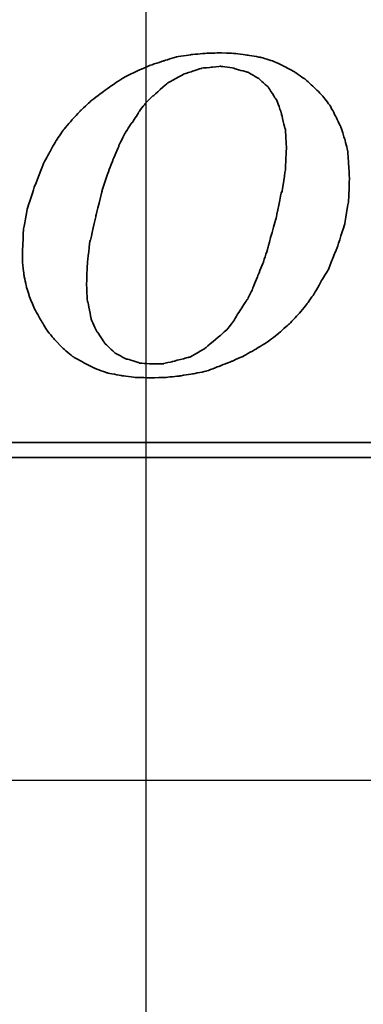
# Model space of a CAD drawing. Header units: millimetres. Extents: x -257 to 3135, y -1556 to 860.
# Tile 192 of 256: x 68.46 to 73.01, y -749.21 to -736.2. Entities that reach past the tile are written whole.
import ezdxf
from ezdxf.lldxf.tags import DXFTag

# ---------------------------------------------------------------- set-up
doc = ezdxf.new("R2010")
doc.units = ezdxf.units.MM
doc.layers.get('0').update_dxf_attribs({"linetype": 'CONTINUOUS'})
doc.layers.add('DIM', color=4, linetype='CONTINUOUS')
doc.layers.add('layer 1', color=7, linetype='CONTINUOUS')
tags = doc.linetypes.add('DASHED', pattern=[25.72, 12.86, -12.86]).pattern_tags.tags
tags[6:7] = [DXFTag(74, 4), DXFTag(75, 0), DXFTag(340, '0'), DXFTag(46, 0.0), DXFTag(50, 0.0), DXFTag(44, 0.0), DXFTag(45, 0.0)]
tags[4:5] = [DXFTag(74, 4), DXFTag(75, 0), DXFTag(340, '0'), DXFTag(46, 0.0), DXFTag(50, 0.0), DXFTag(44, 0.0), DXFTag(45, 0.0)]

# ---------------------------------------------------------------- blocks, each defined once
blk = doc.blocks.new('TBI MOTION logo(完整正式版)')
at = {"layer": 'layer 1', "color": 22, "lineweight": 35}
for points, knots in [([(35.79625, -6.98375), (35.79625, -6.98375), (36.23125, -7.43875), (36.23125, -7.43875), (36.23125, -7.43875), (36.23125, -7.43875), (36.75625, -7.87125), (36.75625, -7.87125), (36.75625, -7.87125), (36.75625, -7.87125), (37.33125, -8.20375), (37.33125, -8.20375), (37.33125, -8.20375), (37.33125, -8.20375), (37.95625, -8.51875), (37.95625, -8.51875), (37.95625, -8.51875), (37.95625, -8.51875), (38.62625, -8.75875), (38.62625, -8.75875), (38.62625, -8.75875), (38.62625, -8.75875), (39.37125, -8.90375), (39.37125, -8.90375), (39.37125, -8.90375), (39.37125, -8.90375), (40.14125, -8.99875), (40.14125, -8.99875), (40.14125, -8.99875), (40.14125, -8.99875), (41.02625, -9.02375), (41.02625, -9.02375), (41.02625, -9.02375), (41.02625, -9.02375), (41.74625, -8.99875), (41.74625, -8.99875), (41.74625, -8.99875), (41.74625, -8.99875), (42.46625, -8.92375), (42.46625, -8.92375), (42.46625, -8.92375), (42.46625, -8.92375), (43.21125, -8.80625), (43.21125, -8.80625), (43.21125, -8.80625), (43.21125, -8.80625), (43.93125, -8.66375), (43.93125, -8.66375), (43.93125, -8.66375), (43.93125, -8.66375), (44.62625, -8.39875), (44.62625, -8.39875), (44.62625, -8.39875), (44.62625, -8.39875), (45.29625, -8.13375), (45.29625, -8.13375), (45.29625, -8.13375), (45.29625, -8.13375), (45.94625, -7.84375), (45.94625, -7.84375), (45.94625, -7.84375), (45.94625, -7.84375), (46.61625, -7.46375), (46.61625, -7.46375), (46.61625, -7.46375), (46.61625, -7.46375), (47.24125, -7.07875), (47.24125, -7.07875), (47.24125, -7.07875), (47.24125, -7.07875), (47.81625, -6.62375), (47.81625, -6.62375), (47.81625, -6.62375), (47.81625, -6.62375), (48.36875, -6.14375), (48.36875, -6.14375), (48.36875, -6.14375), (48.36875, -6.14375), (48.84625, -5.64125), (48.84625, -5.64125), (48.84625, -5.64125), (48.84625, -5.64125), (49.32625, -5.06375), (49.32625, -5.06375), (49.32625, -5.06375), (49.32625, -5.06375), (49.71125, -4.51374), (49.71125, -4.51374), (49.71125, -4.51374), (49.71125, -4.51374), (50.09625, -3.83874), (50.09625, -3.83874), (50.09625, -3.83874), (50.09625, -3.83874), (50.48125, -3.21374), (50.48125, -3.21374), (50.48125, -3.21374), (50.48125, -3.21374), (50.96125, -1.99125), (50.96125, -1.99125), (50.96125, -1.99125), (50.96125, -1.99125), (51.34375, -0.81875), (51.34375, -0.81875), (51.34375, -0.81875), (51.34375, -0.81875), (51.56125, 0.45624), (51.56125, 0.45624), (51.56125, 0.45624), (51.56125, 0.45624), (51.60625, 1.67624), (51.60625, 1.67624), (51.60625, 1.67624), (51.60625, 1.67624), (51.56125, 2.44625), (51.56125, 2.44625), (51.56125, 2.44625), (51.56125, 2.44625), (51.51125, 3.14125), (51.51125, 3.14125), (51.51125, 3.14125), (51.51125, 3.14125), (51.34375, 3.81125), (51.34375, 3.81125), (51.34375, 3.81125), (51.34375, 3.81125), (51.15125, 4.41125), (51.15125, 4.41125), (51.15125, 4.41125), (51.15125, 4.41125), (50.86125, 5.01125), (50.86125, 5.01125), (50.86125, 5.01125), (50.86125, 5.01125), (50.55125, 5.58875), (50.55125, 5.58875), (50.55125, 5.58875), (50.55125, 5.58875), (50.16625, 6.09125), (50.16625, 6.09125), (50.16625, 6.09125), (50.16625, 6.09125), (49.71125, 6.54875), (49.71125, 6.54875), (49.71125, 6.54875), (49.71125, 6.54875), (49.23125, 6.98125), (49.23125, 6.98125), (49.23125, 6.98125), (49.23125, 6.98125), (48.67875, 7.36625), (48.67875, 7.36625), (48.67875, 7.36625), (48.67875, 7.36625), (48.10375, 7.67625), (48.10375, 7.67625), (48.10375, 7.67625), (48.10375, 7.67625), (47.48125, 7.96375), (47.48125, 7.96375), (47.48125, 7.96375), (47.48125, 7.96375), (46.85625, 8.15625), (46.85625, 8.15625), (46.85625, 8.15625), (46.85625, 8.15625), (46.13625, 8.27624), (46.13625, 8.27624), (46.13625, 8.27624), (46.13625, 8.27624), (45.39125, 8.37125), (45.39125, 8.37125), (45.39125, 8.37125), (45.39125, 8.37125), (44.62625, 8.39624), (44.62625, 8.39624), (44.62625, 8.39624), (44.62625, 8.39624), (43.83625, 8.37125), (43.83625, 8.37125), (43.83625, 8.37125), (43.83625, 8.37125), (43.09125, 8.30125), (43.09125, 8.30125), (43.09125, 8.30125), (43.09125, 8.30125), (42.32125, 8.18125), (42.32125, 8.18125), (42.32125, 8.18125), (42.32125, 8.18125), (41.62875, 7.96375), (41.62875, 7.96375), (41.62875, 7.96375), (41.62875, 7.96375), (40.90625, 7.72625), (40.90625, 7.72625), (40.90625, 7.72625), (40.90625, 7.72625), (40.23624, 7.43625), (40.23624, 7.43625), (40.23624, 7.43625), (40.23624, 7.43625), (39.54124, 7.10125), (39.54124, 7.10125), (39.54124, 7.10125), (39.54124, 7.10125), (38.91625, 6.69125), (38.91625, 6.69125), (38.91625, 6.69125), (38.91625, 6.69125), (38.31625, 6.26125), (38.31625, 6.26125), (38.31625, 6.26125), (38.31625, 6.26125), (37.69125, 5.78125), (37.69125, 5.78125), (37.69125, 5.78125), (37.69125, 5.78125), (37.18625, 5.30125), (37.18625, 5.30125), (37.18625, 5.30125), (37.18625, 5.30125), (36.70625, 4.79624), (36.70625, 4.79624), (36.70625, 4.79624), (36.70625, 4.79624), (36.23125, 4.22125), (36.23125, 4.22125), (36.23125, 4.22125), (36.23125, 4.22125), (35.87124, 3.69375), (35.87124, 3.69375), (35.87124, 3.69375), (35.87124, 3.69375), (35.53125, 3.09125), (35.53125, 3.09125), (35.53125, 3.09125), (35.53125, 3.09125), (35.19875, 2.47125), (35.19875, 2.47125), (35.19875, 2.47125), (35.19875, 2.47125), (34.71625, 1.24625), (34.71625, 1.24625), (34.71625, 1.24625), (34.71625, 1.24625), (34.33125, 0.06874), (34.33125, 0.06874), (34.33125, 0.06874), (34.33125, 0.06874), (34.11625, -1.07875), (34.11625, -1.07875), (34.11625, -1.07875), (34.11625, -1.07875), (34.07125, -2.15875), (34.07125, -2.15875), (34.07125, -2.15875), (34.07125, -2.15875), (34.07125, -2.85375), (34.07125, -2.85375), (34.07125, -2.85375), (34.07125, -2.85375), (34.14125, -3.50375), (34.14125, -3.50375), (34.14125, -3.50375), (34.14125, -3.50375), (34.28625, -4.17375), (34.28625, -4.17375), (34.28625, -4.17375), (34.28625, -4.17375), (34.47625, -4.77624), (34.47625, -4.77624), (34.47625, -4.77624), (34.47625, -4.77624), (34.71625, -5.32625), (34.71625, -5.32625), (34.71625, -5.32625), (34.71625, -5.32625), (35.05375, -5.92875), (35.05375, -5.92875), (35.05375, -5.92875), (35.05375, -5.92875), (35.36375, -6.45375), (35.36375, -6.45375), (35.36375, -6.45375), (35.36375, -6.45375), (35.79625, -6.98375), (35.79625, -6.98375)], [0, 0, 0, 0, 0.01388889, 0.01388889, 0.01388889, 0.0138889, 0.02777778, 0.02777778, 0.02777778, 0.02777779, 0.04166667, 0.04166667, 0.04166667, 0.04166668, 0.05555556, 0.05555556, 0.05555556, 0.05555557, 0.06944444, 0.06944444, 0.06944444, 0.06944445, 0.08333333, 0.08333333, 0.08333333, 0.08333334, 0.09722222, 0.09722222, 0.09722222, 0.09722223, 0.11111111, 0.11111111, 0.11111111, 0.11111112, 0.125, 0.125, 0.125, 0.12500001, 0.13888889, 0.13888889, 0.13888889, 0.1388889, 0.15277778, 0.15277778, 0.15277778, 0.15277779, 0.16666667, 0.16666667, 0.16666667, 0.16666668, 0.18055556, 0.18055556, 0.18055556, 0.18055557, 0.19444444, 0.19444444, 0.19444444, 0.19444445, 0.20833333, 0.20833333, 0.20833333, 0.20833334, 0.22222222, 0.22222222, 0.22222222, 0.22222223, 0.23611111, 0.23611111, 0.23611111, 0.23611112, 0.25, 0.25, 0.25, 0.25000001, 0.26388889, 0.26388889, 0.26388889, 0.2638889, 0.27777778, 0.27777778, 0.27777778, 0.27777779, 0.29166667, 0.29166667, 0.29166667, 0.29166668, 0.30555556, 0.30555556, 0.30555556, 0.30555557, 0.31944444, 0.31944444, 0.31944444, 0.31944445, 0.33333333, 0.33333333, 0.33333333, 0.33333334, 0.34722222, 0.34722222, 0.34722222, 0.34722223, 0.36111111, 0.36111111, 0.36111111, 0.36111112, 0.375, 0.375, 0.375, 0.37500001, 0.38888889, 0.38888889, 0.38888889, 0.3888889, 0.40277778, 0.40277778, 0.40277778, 0.40277779, 0.41666667, 0.41666667, 0.41666667, 0.41666668, 0.43055556, 0.43055556, 0.43055556, 0.43055557, 0.44444444, 0.44444444, 0.44444444, 0.44444445, 0.45833333, 0.45833333, 0.45833333, 0.45833334, 0.47222222, 0.47222222, 0.47222222, 0.47222223, 0.48611111, 0.48611111, 0.48611111, 0.48611112, 0.5, 0.5, 0.5, 0.50000001, 0.51388889, 0.51388889, 0.51388889, 0.5138889, 0.52777778, 0.52777778, 0.52777778, 0.52777779, 0.54166667, 0.54166667, 0.54166667, 0.54166668, 0.55555556, 0.55555556, 0.55555556, 0.55555557, 0.56944444, 0.56944444, 0.56944444, 0.56944445, 0.58333333, 0.58333333, 0.58333333, 0.58333334, 0.59722222, 0.59722222, 0.59722222, 0.59722223, 0.61111111, 0.61111111, 0.61111111, 0.61111112, 0.625, 0.625, 0.625, 0.62500001, 0.63888889, 0.63888889, 0.63888889, 0.6388889, 0.65277778, 0.65277778, 0.65277778, 0.65277779, 0.66666667, 0.66666667, 0.66666667, 0.66666668, 0.68055556, 0.68055556, 0.68055556, 0.68055557, 0.69444444, 0.69444444, 0.69444444, 0.69444445, 0.70833333, 0.70833333, 0.70833333, 0.70833334, 0.72222222, 0.72222222, 0.72222222, 0.72222223, 0.73611111, 0.73611111, 0.73611111, 0.73611112, 0.75, 0.75, 0.75, 0.75000001, 0.76388889, 0.76388889, 0.76388889, 0.7638889, 0.77777778, 0.77777778, 0.77777778, 0.77777779, 0.79166667, 0.79166667, 0.79166667, 0.79166668, 0.80555556, 0.80555556, 0.80555556, 0.80555557, 0.81944444, 0.81944444, 0.81944444, 0.81944445, 0.83333333, 0.83333333, 0.83333333, 0.83333334, 0.84722222, 0.84722222, 0.84722222, 0.84722223, 0.86111111, 0.86111111, 0.86111111, 0.86111112, 0.875, 0.875, 0.875, 0.87500001, 0.88888889, 0.88888889, 0.88888889, 0.8888889, 0.90277778, 0.90277778, 0.90277778, 0.90277779, 0.91666667, 0.91666667, 0.91666667, 0.91666668, 0.93055556, 0.93055556, 0.93055556, 0.93055557, 0.94444444, 0.94444444, 0.94444444, 0.94444445, 0.95833333, 0.95833333, 0.95833333, 0.95833334, 0.97222222, 0.97222222, 0.97222222, 0.97222223, 0.98611111, 0.98611111, 0.98611111, 0.98611112, 1, 1, 1, 1]), ([(38.33875, 1.03124), (38.33875, 1.03124), (38.62625, 1.89625), (38.62625, 1.89625), (38.62625, 1.89625), (38.62625, 1.89625), (38.91625, 2.66375), (38.91625, 2.66375), (38.91625, 2.66375), (38.91625, 2.66375), (39.22625, 3.38125), (39.22625, 3.38125), (39.22625, 3.38125), (39.22625, 3.38125), (39.22625, 3.40624), (39.22625, 3.40624), (39.22625, 3.40624), (39.22625, 3.40624), (39.56124, 4.07624), (39.56124, 4.07624), (39.56124, 4.07624), (39.56124, 4.07624), (39.92125, 4.65125), (39.92125, 4.65125), (39.92125, 4.65125), (39.92125, 4.65125), (39.94625, 4.65125), (39.94625, 4.65125), (39.94625, 4.65125), (39.94625, 4.65125), (40.28125, 5.17875), (40.28125, 5.17875), (40.28125, 5.17875), (40.28125, 5.17875), (40.28125, 5.20375), (40.28125, 5.20375), (40.28125, 5.20375), (40.28125, 5.20375), (40.66875, 5.68625), (40.66875, 5.68625), (40.66875, 5.68625), (40.66875, 5.68625), (40.66875, 5.70625), (40.66875, 5.70625), (40.66875, 5.70625), (40.66875, 5.70625), (41.05124, 6.09125), (41.05124, 6.09125), (41.05124, 6.09125), (41.05124, 6.09125), (41.07625, 6.09125), (41.07625, 6.09125), (41.07625, 6.09125), (41.07625, 6.09125), (41.84125, 6.76625), (41.84125, 6.76625), (41.84125, 6.76625), (41.84125, 6.76625), (41.86625, 6.78625), (41.86625, 6.78625), (41.86625, 6.78625), (41.86625, 6.78625), (42.73125, 7.26624), (42.73125, 7.26624), (42.73125, 7.26624), (42.73125, 7.26624), (42.75625, 7.26624), (42.75625, 7.26624), (42.75625, 7.26624), (42.75625, 7.26624), (43.18625, 7.41125), (43.18625, 7.41125), (43.18625, 7.41125), (43.18625, 7.41125), (43.64125, 7.55625), (43.64125, 7.55625), (43.64125, 7.55625), (43.64125, 7.55625), (43.66625, 7.55625), (43.66625, 7.55625), (43.66625, 7.55625), (43.66625, 7.55625), (43.69125, 7.58124), (43.69125, 7.58124), (43.69125, 7.58124), (43.69125, 7.58124), (44.19125, 7.62625), (44.19125, 7.62625), (44.19125, 7.62625), (44.19125, 7.62625), (44.67125, 7.67625), (44.67125, 7.67625), (44.67125, 7.67625), (44.67125, 7.67625), (44.69625, 7.67625), (44.69625, 7.67625), (44.69625, 7.67625), (44.69625, 7.67625), (45.41875, 7.58124), (45.41875, 7.58124), (45.41875, 7.58124), (45.41875, 7.58124), (45.44125, 7.55625), (45.44125, 7.55625), (45.44125, 7.55625), (45.44125, 7.55625), (46.11125, 7.36625), (46.11125, 7.36625), (46.11125, 7.36625), (46.11125, 7.36625), (46.13625, 7.36625), (46.13625, 7.36625), (46.13625, 7.36625), (46.13625, 7.36625), (46.15875, 7.36625), (46.15875, 7.36625), (46.15875, 7.36625), (46.15875, 7.36625), (46.73625, 7.02624), (46.73625, 7.02624), (46.73625, 7.02624), (46.73625, 7.02624), (46.76125, 7.00624), (46.76125, 7.00624), (46.76125, 7.00624), (46.76125, 7.00624), (47.24125, 6.57124), (47.24125, 6.57124), (47.24125, 6.57124), (47.24125, 6.57124), (47.26625, 6.54875), (47.26625, 6.54875), (47.26625, 6.54875), (47.26625, 6.54875), (47.26625, 6.52375), (47.26625, 6.52375), (47.26625, 6.52375), (47.26625, 6.52375), (47.67375, 5.89875), (47.67375, 5.89875), (47.67375, 5.89875), (47.67375, 5.89875), (47.69625, 5.89875), (47.69625, 5.89875), (47.69625, 5.89875), (47.69625, 5.89875), (47.69625, 5.87625), (47.69625, 5.87625), (47.69625, 5.87625), (47.69625, 5.87625), (47.96125, 5.15625), (47.96125, 5.15625), (47.96125, 5.15625), (47.96125, 5.15625), (47.96125, 5.13125), (47.96125, 5.13125), (47.96125, 5.13125), (47.96125, 5.13125), (48.15125, 4.31875), (48.15125, 4.31875), (48.15125, 4.31875), (48.15125, 4.31875), (48.17625, 4.31875), (48.17625, 4.31875), (48.17625, 4.31875), (48.17625, 4.31875), (48.17625, 4.29125), (48.17625, 4.29125), (48.17625, 4.29125), (48.17625, 4.29125), (48.22625, 3.33125), (48.22625, 3.33125), (48.22625, 3.33125), (48.22625, 3.33125), (48.22625, 3.30875), (48.22625, 3.30875), (48.22625, 3.30875), (48.22625, 3.30875), (48.17625, 2.20624), (48.17625, 2.20624), (48.17625, 2.20624), (48.17625, 2.20624), (48.17625, 2.18124), (48.17625, 2.18124), (48.17625, 2.18124), (48.17625, 2.18124), (47.98375, 0.93624), (47.98375, 0.93624), (47.98375, 0.93624), (47.98375, 0.93624), (47.96125, 0.93624), (47.96125, 0.93624), (47.96125, 0.93624), (47.96125, 0.93624), (47.67375, -0.45874), (47.67375, -0.45874), (47.67375, -0.45874), (47.67375, -0.45874), (47.24125, -1.99125), (47.24125, -1.99125), (47.24125, -1.99125), (47.24125, -1.99125), (47.24125, -2.01874), (47.24125, -2.01874), (47.24125, -2.01874), (47.24125, -2.01874), (47.00125, -2.78375), (47.00125, -2.78375), (47.00125, -2.78375), (47.00125, -2.78375), (46.71125, -3.50375), (46.71125, -3.50375), (46.71125, -3.50375), (46.71125, -3.50375), (46.42625, -4.19875), (46.42625, -4.19875), (46.42625, -4.19875), (46.42625, -4.19875), (46.42625, -4.22375), (46.42625, -4.22375), (46.42625, -4.22375), (46.42625, -4.22375), (46.13625, -4.82374), (46.13625, -4.82374), (46.13625, -4.82374), (46.13625, -4.82374), (46.11125, -4.82374), (46.11125, -4.82374), (46.11125, -4.82374), (46.11125, -4.82374), (45.77625, -5.35125), (45.77625, -5.35125), (45.77625, -5.35125), (45.77625, -5.35125), (45.44125, -5.87875), (45.44125, -5.87875), (45.44125, -5.87875), (45.44125, -5.87875), (45.44125, -5.90375), (45.44125, -5.90375), (45.44125, -5.90375), (45.44125, -5.90375), (45.10625, -6.35875), (45.10625, -6.35875), (45.10625, -6.35875), (45.10625, -6.35875), (45.08125, -6.38375), (45.08125, -6.38375), (45.08125, -6.38375), (45.08125, -6.38375), (44.69625, -6.74375), (44.69625, -6.74375), (44.69625, -6.74375), (44.69625, -6.74375), (43.88375, -7.41625), (43.88375, -7.41625), (43.88375, -7.41625), (43.88375, -7.41625), (43.85625, -7.43875), (43.85625, -7.43875), (43.85625, -7.43875), (43.85625, -7.43875), (43.04125, -7.91875), (43.04125, -7.91875), (43.04125, -7.91875), (43.04125, -7.91875), (43.01625, -7.91875), (43.01625, -7.91875), (43.01625, -7.91875), (43.01625, -7.91875), (42.99625, -7.91875), (42.99625, -7.91875), (42.99625, -7.91875), (42.99625, -7.91875), (42.08125, -8.15875), (42.08125, -8.15875), (42.08125, -8.15875), (42.08125, -8.15875), (41.65125, -8.25625), (41.65125, -8.25625), (41.65125, -8.25625), (41.65125, -8.25625), (41.62875, -8.27875), (41.62875, -8.27875), (41.62875, -8.27875), (41.62875, -8.27875), (41.60125, -8.27875), (41.60125, -8.27875), (41.60125, -8.27875), (41.60125, -8.27875), (41.12125, -8.27875), (41.12125, -8.27875), (41.12125, -8.27875), (41.12125, -8.27875), (40.35624, -8.23125), (40.35624, -8.23125), (40.35624, -8.23125), (40.35624, -8.23125), (40.33125, -8.23125), (40.33125, -8.23125), (40.33125, -8.23125), (40.33125, -8.23125), (40.30625, -8.20375), (40.30625, -8.20375), (40.30625, -8.20375), (40.30625, -8.20375), (39.68375, -8.01375), (39.68375, -8.01375), (39.68375, -8.01375), (39.68375, -8.01375), (39.66124, -8.01375), (39.66124, -8.01375), (39.66124, -8.01375), (39.66124, -8.01375), (39.63625, -8.01375), (39.63625, -8.01375), (39.63625, -8.01375), (39.63625, -8.01375), (39.01125, -7.67875), (39.01125, -7.67875), (39.01125, -7.67875), (39.01125, -7.67875), (38.98875, -7.65375), (38.98875, -7.65375), (38.98875, -7.65375), (38.98875, -7.65375), (38.48625, -7.17375), (38.48625, -7.17375), (38.48625, -7.17375), (38.48625, -7.17375), (38.45875, -7.14875), (38.45875, -7.14875), (38.45875, -7.14875), (38.45875, -7.14875), (38.45875, -7.12875), (38.45875, -7.12875), (38.45875, -7.12875), (38.45875, -7.12875), (38.07625, -6.54875), (38.07625, -6.54875), (38.07625, -6.54875), (38.07625, -6.54875), (38.05125, -6.54875), (38.05125, -6.54875), (38.05125, -6.54875), (38.05125, -6.54875), (38.05125, -6.52875), (38.05125, -6.52875), (38.05125, -6.52875), (38.05125, -6.52875), (37.74125, -5.85375), (37.74125, -5.85375), (37.74125, -5.85375), (37.74125, -5.85375), (37.74125, -5.82875), (37.74125, -5.82875), (37.74125, -5.82875), (37.74125, -5.82875), (37.57375, -4.96875), (37.57375, -4.96875), (37.57375, -4.96875), (37.57375, -4.96875), (37.54625, -4.94375), (37.54625, -4.94375), (37.54625, -4.94375), (37.54625, -4.94375), (37.50125, -4.03375), (37.50125, -4.03375), (37.50125, -4.03375), (37.50125, -4.03375), (37.50125, -4.00875), (37.50125, -4.00875), (37.50125, -4.00875), (37.50125, -4.00875), (37.54625, -2.85375), (37.54625, -2.85375), (37.54625, -2.85375), (37.54625, -2.85375), (37.69125, -1.65875), (37.69125, -1.65875), (37.69125, -1.65875), (37.69125, -1.65875), (37.71624, -1.63375), (37.71624, -1.63375), (37.71624, -1.63375), (37.71624, -1.63375), (38.00375, -0.33875), (38.00375, -0.33875), (38.00375, -0.33875), (38.00375, -0.33875), (38.33875, 1.00624), (38.33875, 1.00624), (38.33875, 1.00624), (38.33875, 1.00624), (38.33875, 1.03124), (38.33875, 1.03124)], [0, 0, 0, 0, 0.01010101, 0.01010101, 0.01010101, 0.01010102, 0.02020202, 0.02020202, 0.02020202, 0.02020203, 0.03030303, 0.03030303, 0.03030303, 0.03030304, 0.04040404, 0.04040404, 0.04040404, 0.04040405, 0.05050505, 0.05050505, 0.05050505, 0.05050506, 0.06060606, 0.06060606, 0.06060606, 0.06060607, 0.07070707, 0.07070707, 0.07070707, 0.07070708, 0.08080808, 0.08080808, 0.08080808, 0.08080809, 0.09090909, 0.09090909, 0.09090909, 0.0909091, 0.1010101, 0.1010101, 0.1010101, 0.10101011, 0.11111111, 0.11111111, 0.11111111, 0.11111112, 0.12121212, 0.12121212, 0.12121212, 0.12121213, 0.13131313, 0.13131313, 0.13131313, 0.13131314, 0.14141414, 0.14141414, 0.14141414, 0.14141415, 0.15151515, 0.15151515, 0.15151515, 0.15151516, 0.16161616, 0.16161616, 0.16161616, 0.16161617, 0.17171717, 0.17171717, 0.17171717, 0.17171718, 0.18181818, 0.18181818, 0.18181818, 0.18181819, 0.19191919, 0.19191919, 0.19191919, 0.1919192, 0.2020202, 0.2020202, 0.2020202, 0.20202021, 0.21212121, 0.21212121, 0.21212121, 0.21212122, 0.22222222, 0.22222222, 0.22222222, 0.22222223, 0.23232323, 0.23232323, 0.23232323, 0.23232324, 0.24242424, 0.24242424, 0.24242424, 0.24242425, 0.25252525, 0.25252525, 0.25252525, 0.25252526, 0.26262626, 0.26262626, 0.26262626, 0.26262627, 0.27272727, 0.27272727, 0.27272727, 0.27272728, 0.28282828, 0.28282828, 0.28282828, 0.28282829, 0.29292929, 0.29292929, 0.29292929, 0.2929293, 0.3030303, 0.3030303, 0.3030303, 0.30303031, 0.31313131, 0.31313131, 0.31313131, 0.31313132, 0.32323232, 0.32323232, 0.32323232, 0.32323233, 0.33333333, 0.33333333, 0.33333333, 0.33333334, 0.34343434, 0.34343434, 0.34343434, 0.34343435, 0.35353535, 0.35353535, 0.35353535, 0.35353536, 0.36363636, 0.36363636, 0.36363636, 0.36363637, 0.37373737, 0.37373737, 0.37373737, 0.37373738, 0.38383838, 0.38383838, 0.38383838, 0.38383839, 0.39393939, 0.39393939, 0.39393939, 0.3939394, 0.4040404, 0.4040404, 0.4040404, 0.40404041, 0.41414141, 0.41414141, 0.41414141, 0.41414142, 0.42424242, 0.42424242, 0.42424242, 0.42424243, 0.43434343, 0.43434343, 0.43434343, 0.43434344, 0.44444444, 0.44444444, 0.44444444, 0.44444445, 0.45454545, 0.45454545, 0.45454545, 0.45454546, 0.46464646, 0.46464646, 0.46464646, 0.46464647, 0.47474747, 0.47474747, 0.47474747, 0.47474748, 0.48484848, 0.48484848, 0.48484848, 0.48484849, 0.49494949, 0.49494949, 0.49494949, 0.4949495, 0.50505051, 0.50505051, 0.50505051, 0.50505052, 0.51515152, 0.51515152, 0.51515152, 0.51515153, 0.52525253, 0.52525253, 0.52525253, 0.52525254, 0.53535354, 0.53535354, 0.53535354, 0.53535355, 0.54545455, 0.54545455, 0.54545455, 0.54545456, 0.55555556, 0.55555556, 0.55555556, 0.55555557, 0.56565657, 0.56565657, 0.56565657, 0.56565658, 0.57575758, 0.57575758, 0.57575758, 0.57575759, 0.58585859, 0.58585859, 0.58585859, 0.5858586, 0.5959596, 0.5959596, 0.5959596, 0.59595961, 0.60606061, 0.60606061, 0.60606061, 0.60606062, 0.61616162, 0.61616162, 0.61616162, 0.61616163, 0.62626263, 0.62626263, 0.62626263, 0.62626264, 0.63636364, 0.63636364, 0.63636364, 0.63636365, 0.64646465, 0.64646465, 0.64646465, 0.64646466, 0.65656566, 0.65656566, 0.65656566, 0.65656567, 0.66666667, 0.66666667, 0.66666667, 0.66666668, 0.67676768, 0.67676768, 0.67676768, 0.67676769, 0.68686869, 0.68686869, 0.68686869, 0.6868687, 0.6969697, 0.6969697, 0.6969697, 0.69696971, 0.70707071, 0.70707071, 0.70707071, 0.70707072, 0.71717172, 0.71717172, 0.71717172, 0.71717173, 0.72727273, 0.72727273, 0.72727273, 0.72727274, 0.73737374, 0.73737374, 0.73737374, 0.73737375, 0.74747475, 0.74747475, 0.74747475, 0.74747476, 0.75757576, 0.75757576, 0.75757576, 0.75757577, 0.76767677, 0.76767677, 0.76767677, 0.76767678, 0.77777778, 0.77777778, 0.77777778, 0.77777779, 0.78787879, 0.78787879, 0.78787879, 0.7878788, 0.7979798, 0.7979798, 0.7979798, 0.79797981, 0.80808081, 0.80808081, 0.80808081, 0.80808082, 0.81818182, 0.81818182, 0.81818182, 0.81818183, 0.82828283, 0.82828283, 0.82828283, 0.82828284, 0.83838384, 0.83838384, 0.83838384, 0.83838385, 0.84848485, 0.84848485, 0.84848485, 0.84848486, 0.85858586, 0.85858586, 0.85858586, 0.85858587, 0.86868687, 0.86868687, 0.86868687, 0.86868688, 0.87878788, 0.87878788, 0.87878788, 0.87878789, 0.88888889, 0.88888889, 0.88888889, 0.8888889, 0.8989899, 0.8989899, 0.8989899, 0.89898991, 0.90909091, 0.90909091, 0.90909091, 0.90909092, 0.91919192, 0.91919192, 0.91919192, 0.91919193, 0.92929293, 0.92929293, 0.92929293, 0.92929294, 0.93939394, 0.93939394, 0.93939394, 0.93939395, 0.94949495, 0.94949495, 0.94949495, 0.94949496, 0.95959596, 0.95959596, 0.95959596, 0.95959597, 0.96969697, 0.96969697, 0.96969697, 0.96969698, 0.97979798, 0.97979798, 0.97979798, 0.97979799, 0.98989899, 0.98989899, 0.98989899, 0.989899, 1, 1, 1, 1]), ([(75.90875, -9.47875), (75.90875, -9.47875), (75.90875, -12.28625), (75.90875, -12.28625), (75.90875, -12.28625), (75.90875, -12.28625), (75.90875, -12.47875), (75.90875, -12.47875), (75.90875, -12.47875), (75.90875, -12.47875), (75.71625, -12.47875), (75.71625, -12.47875), (75.71625, -12.47875), (75.71625, -12.47875), (-88.32875, -12.47875), (-88.32875, -12.47875), (-88.32875, -12.47875), (-88.32875, -12.47875), (-88.32875, -13.29375), (-88.32875, -13.29375), (-88.32875, -13.29375), (-88.32875, -13.29375), (82.89125, -13.29375), (82.89125, -13.29375), (82.89125, -13.29375), (82.89125, -13.29375), (75.90875, -9.47875), (75.90875, -9.47875)], [0, 0, 0, 0, 0.14285714, 0.14285714, 0.14285714, 0.14285715, 0.28571429, 0.28571429, 0.28571429, 0.2857143, 0.42857143, 0.42857143, 0.42857143, 0.42857144, 0.57142857, 0.57142857, 0.57142857, 0.57142858, 0.71428571, 0.71428571, 0.71428571, 0.71428572, 0.85714286, 0.85714286, 0.85714286, 0.85714287, 1, 1, 1, 1])]:
    blk.add_open_spline(points, degree=3, knots=knots, dxfattribs=at)

msp = doc.modelspace()

# ---------------------------------------------------------------- linework, layer by layer
msp.add_line((70.134, -757.366), (70.134, -697.48))
at = {"linetype": 'DASHED', "ltscale": 0.3}
msp.add_line((268.583, -746.25), (-31.417, -746.25), dxfattribs=at)

# ---------------------------------------------------------------- block references
at = {"layer": 'DIM', "color": 7, "xscale": 0.246592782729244, "yscale": 0.246592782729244, "zscale": 0.246592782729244}
msp.add_blockref('TBI MOTION logo(完整正式版)', (60.097, -738.705), dxfattribs=at)

doc.saveas('drawing.dxf')
